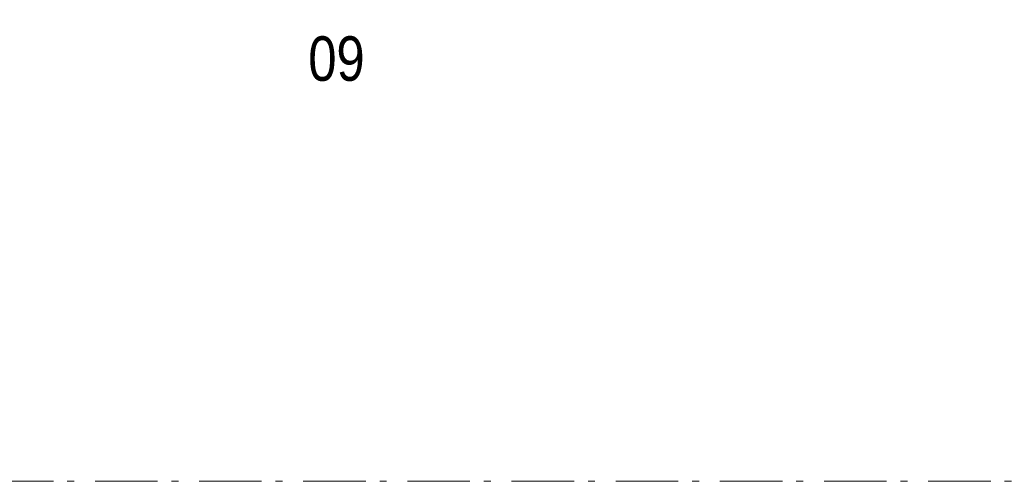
# Model space of a CAD drawing. Header units: millimetres. Extents: x 274611 to 749520, y 175257 to 298905.
# Tile 134 of 251: x 559096 to 563035, y 248412 to 250258. Entities that reach past the tile are written whole.
import ezdxf

# ---------------------------------------------------------------- set-up
doc = ezdxf.new("R2010")
doc.units = ezdxf.units.MM
doc.header["$LTSCALE"] = 400
doc.linetypes.add('STYLE_06', pattern=[1.041641, 0.625, -0.208282, 0.069427, -0.138931])
doc.layers.add('BA-Brandveiligheid', color=7, linetype='Continuous', lineweight=15)
doc.layers.add('None', color=7, linetype='Continuous', lineweight=9)
doc.styles.add('Arial Narrow', font='ARIALN.TTF', dxfattribs={"height": 222.25})

# ---------------------------------------------------------------- blocks, each defined once
blk = doc.blocks.new('060min Y')
at = {"layer": 'BA-Brandveiligheid', "color": 7, "linetype": 'Continuous', "lineweight": 15}
for p, q in [((-61.7, 480.2), (61.7, 356.7)), ((61.7, 480.2), (-61.7, 356.7)), ((0, -418.5), (0, 418.5)), ((-61.7, -480.2), (61.7, -356.7)), ((61.7, -480.2), (-61.7, -356.7))]:
    blk.add_line(p, q, dxfattribs=at)
at = {"layer": 'BA-Brandveiligheid', "color": 43, "insert": (-89.5, 813), "char_height": 177.8, "attachment_point": 1, "style": 'Arial Narrow'}
blk.add_mtext('60', dxfattribs=at)

msp = doc.modelspace()

# ---------------------------------------------------------------- linework, layer by layer
at = {"layer": 'None', "color": 43, "linetype": 'STYLE_06', "lineweight": 9}
msp.add_line((574230.18099, 248412.18879), (555522.21099, 248412.18879), dxfattribs=at)

# ---------------------------------------------------------------- block references
at = {"layer": 'None', "color": 7, "rotation": 180}
msp.add_blockref('060min Y', (560387.28099, 250826.55919), dxfattribs=at)

doc.saveas('drawing.dxf')
